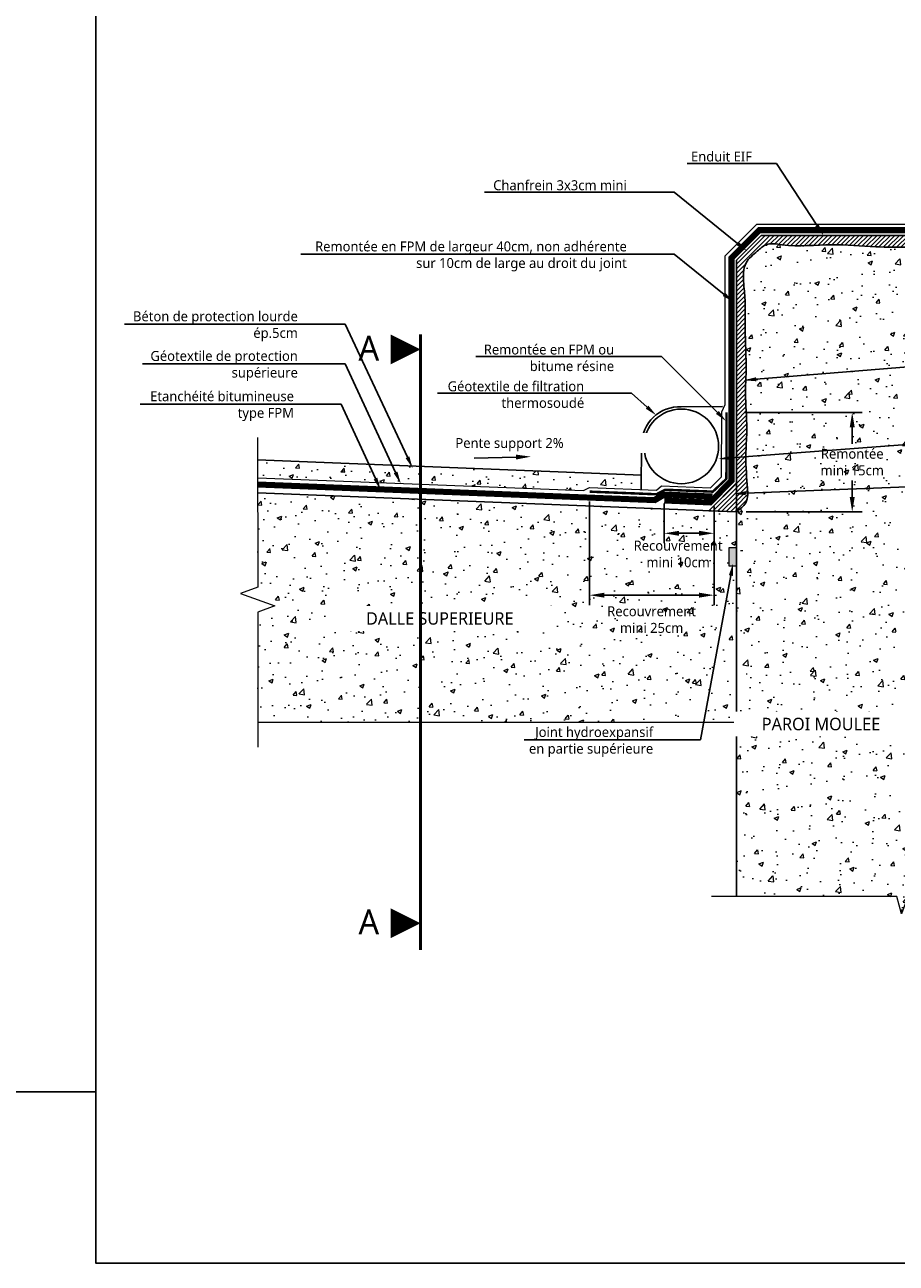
# Model space of a CAD drawing. Header units: millimetres. Extents: x -3314 to 21255525, y -15000 to 1735000.
# Tile 53 of 109: x 23230 to 23405, y 8586 to 8834. Entities that reach past the tile are written whole.
import ezdxf
from ezdxf import colors
from ezdxf.entities.mleader import LeaderData, LeaderLine
from ezdxf.math import Vec2, Vec3

# ---------------------------------------------------------------- set-up
doc = ezdxf.new("R2010")
doc.units = ezdxf.units.MM
doc.linetypes.add('CACHE', pattern=[0.375, 0.25, -0.125])
doc.linetypes.add('CONTINU', pattern=[0])
for name, color, linetype, lineweight in [('Dessin_AXE', 8, 'Continuous', 5), ('Dessin_HACHURES', 253, 'Continuous', 9), ('Matériel_Joint Hydroexpansif', 140, 'CACHE', 0), ('Produit_Imperméabilisation', 219, 'Continuous', 0), ('SYSTEME_FPM_Enduit EIF', 6, 'Continuous', 9), ("SYSTEME_FPM_Feuille Bitume + enduit d'imperméabilisation", 4, 'Continuous', 9), ('SYSTEME_FPM_GEOTEXTILE de protection', 3, 'ISOLATION', 5), ('SYSTEME_S.E.L', 30, 'Continuous', 9)]:
    doc.layers.add(name, color=color, linetype=linetype, lineweight=lineweight)
for name, color, linetype in [('Dessin_CONTOURS BETON', 7, 'Continuous'), ('Dessin_COTATIONS', 7, 'Continuous'), ('Dessin_TEXTES', 7, 'CONTINU'), ('Matériel_Drain-Tube PVC', 4, 'Continuous'), ('SYSTEME_FPM_Géotextile de filtration thermosoudé', 210, 'ISOLATION')]:
    doc.layers.add(name, color=color, linetype=linetype)
doc.styles.add('Arial', font='segoeui.ttf')
doc.styles.add('txt-moyen', font='segoeui.ttf')
doc.linetypes.add('ISOLATION', pattern='A,0.0001,-0.1,[134,ltypeshp.shx,S=0.1,R=0,X=-0.1,Y=0],-0.2,[134,ltypeshp.shx,S=0.1,R=180,X=0.1,Y=0],-0.1', length=0.4001)
doc.dimstyles.new('1000F2', dxfattribs={"dimscale": 10, "dimtxt": 0.25, "dimasz": 0.3, "dimexe": 0.2, "dimexo": 0, "dimgap": 0.1, "dimtad": 1, "dimzin": 0, "dimdsep": 46, "dimtxsty": 'txt-moyen', "dimcen": 0.1, "dimclrd": 256, "dimclre": 256, "dimclrt": 256, "dimazin": 0, "dimtfac": 1, "dimtmove": 2, "dimatfit": 3, "dimfxl": 1, "dimtolj": 1, "dimtzin": 0, "dimlwd": -1, "dimlwe": -1, "dimarcsym": 0})
pattern_1 = [(45, (26635.73007, 3777.267), (-0.449012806, 0.449012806), [])]

# ---------------------------------------------------------------- blocks, each defined once
blk = doc.blocks.new('*D135')
at = {"layer": 'Defpoints', "color": 0, "transparency": 16777216}
for p in [(23343.39, 8740.46), (23368.39, 8738.25), (23343.39, 8719.67)]:
    blk.add_point(p, dxfattribs=at)
at = {"layer": 'Dessin_COTATIONS', "transparency": 16777216}
for p, q in [((23343.39, 8738.46), (23343.39, 8717.67)), ((23368.39, 8736.25), (23368.39, 8717.67)), ((23365.39, 8719.67), (23346.39, 8719.67))]:
    blk.add_line(p, q, dxfattribs=at)
for points in [[(23346.39, 8720.17), (23346.39, 8719.17), (23343.39, 8719.67)], [(23365.39, 8719.17), (23365.39, 8720.17), (23368.39, 8719.67)]]:
    blk.add_solid(points, dxfattribs=at)
at = {"layer": 'Dessin_COTATIONS', "transparency": 16777216, "insert": (23355.86, 8714.76), "char_height": 2, "attachment_point": 5, "rotation": 359.9999, "style": 'txt-moyen'}
blk.add_mtext('\\A1;Recouvrement \\Pmini 25cm', dxfattribs=at)
blk = doc.blocks.new('*D137')
at = {"layer": 'Defpoints', "color": 0, "transparency": 16777216}
for p in [(23358.39, 8740.1), (23368.39, 8739.45), (23358.39, 8732.1)]:
    blk.add_point(p, dxfattribs=at)
at = {"layer": 'Dessin_COTATIONS', "transparency": 16777216}
for p, q in [((23358.39, 8738.1), (23358.39, 8730.1)), ((23368.39, 8737.45), (23368.39, 8730.1)), ((23365.39, 8732.1), (23361.39, 8732.1))]:
    blk.add_line(p, q, dxfattribs=at)
for points in [[(23361.39, 8732.6), (23361.39, 8731.6), (23358.39, 8732.1)], [(23365.39, 8731.6), (23365.39, 8732.6), (23368.39, 8732.1)]]:
    blk.add_solid(points, dxfattribs=at)
at = {"layer": 'Dessin_COTATIONS', "transparency": 16777216, "insert": (23361.18, 8727.94), "char_height": 2, "attachment_point": 5, "rotation": 359.9999, "style": 'txt-moyen'}
blk.add_mtext('\\A1;Recouvrement\\Pmini 10cm', dxfattribs=at)
blk = doc.blocks.new('*D139')
at = {"layer": 'Defpoints', "color": 0, "transparency": 16777216}
for p in [(23372.44, 8756.39), (23372.88, 8736.39), (23396.15, 8736.39)]:
    blk.add_point(p, dxfattribs=at)
at = {"layer": 'Dessin_COTATIONS', "transparency": 16777216}
for p, q in [((23374.44, 8756.39), (23398.15, 8756.39)), ((23396.15, 8753.39), (23396.15, 8750.09)), ((23396.15, 8739.39), (23396.15, 8742.7)), ((23374.88, 8736.39), (23398.15, 8736.39))]:
    blk.add_line(p, q, dxfattribs=at)
for points in [[(23396.65, 8753.39), (23395.65, 8753.39), (23396.15, 8756.39)], [(23395.65, 8739.39), (23396.65, 8739.39), (23396.15, 8736.39)]]:
    blk.add_solid(points, dxfattribs=at)
at = {"layer": 'Dessin_COTATIONS', "transparency": 16777216, "insert": (23396.15, 8746.39), "char_height": 2, "attachment_point": 5, "rotation": 359.9999, "style": 'txt-moyen'}
blk.add_mtext('\\A1;Remontée\\Pmini 15cm', dxfattribs=at)

msp = doc.modelspace()

# ---------------------------------------------------------------- hatches: boundary and pattern name
at = {"layer": 'Dessin_HACHURES'}
h = msp.add_hatch(dxfattribs=at)
h.set_pattern_fill('AR-CONC', color=256, scale=0.05)
h.set_pattern_definition([(50, (26635.73, 3777.267), (9.109233, -0.796954), [0.9525, -10.4775]), (355, (26635.73, 3777.267), (-1.762171, 9.552842), [0.762, -8.382029]), (100.45144, (26636.489, 3777.201), (7.347062, 8.755888), [0.8095, -8.904512]), (46.1842, (26635.73, 3779.807), (13.553952, -2.102116), [1.42875, -15.71625]), (96.63556, (26636.86, 3779.632), (11.870207, 12.371306), [1.21425, -13.35678]), (351.18415, (26635.73, 3779.807), (11.870207, 12.371306), [1.142998, -12.572987]), (21, (26637, 3779.172), (7.58072, -5.11326), [0.9525, -10.4775]), (326, (26637, 3779.172), (3.090101, 9.209398), [0.762, -8.382]), (71.45144, (26637.632, 3778.746), (10.670821, 4.096138), [0.8095, -8.904497]), (37.5, (26635.73, 3777.267), (0.1544302, 4.227752), [0, -8.2804, 0, -8.509, 0, -8.41375]), (7.5, (26635.73, 3777.267), (3.340983, 5.0090287), [0, -4.8514, 0, -8.0899, 0, -3.20675]), (327.5, (26632.898, 3777.267), (6.7795298, -0.2864372), [0, -3.175, 0, -9.906, 0, -13.1445]), (317.5, (26631.628, 3777.267), (7.406459, 1.2713246), [0, -4.1275, 0, -6.5786, 0, -9.3345])])
h.paths.add_polyline_path([(23441.7433, 8742.8217), (23407.3106, 8741.4443), (23407.3106, 8659.1397), (23408.5605, 8662.574), (23410.0942, 8659.1397), (23441.7433, 8659.1397)])
edge = h.paths.add_edge_path()
edge.add_line((23407.3106, 8741.4443), (23375.1698, 8740.1586))
edge.add_spline(control_points=[(23375.1698, 8740.1586), (23375.1684, 8739.4419), (23374.9583, 8737.9219), (23373.6186, 8736.9838), (23372.8778, 8736.4651)], knot_values=[0.00000913, 0.00000913, 0.00000913, 0.00000913, 2.06602143, 4.62141267, 4.62141267, 4.62141267, 4.62141267], degree=3, periodic=0)
edge.add_line((23372.8778, 8736.4651), (23372.8778, 8736.3937))
edge.add_line((23372.8778, 8736.3937), (23372.8778, 8659.1397))
edge.add_line((23372.8778, 8659.1397), (23405.0942, 8659.1397))
edge.add_line((23405.0942, 8659.1397), (23406.0605, 8655.7053))
edge.add_line((23406.0605, 8655.7053), (23407.3106, 8659.1397))
edge.add_line((23407.3106, 8659.1397), (23407.3106, 8741.4443))
h.paths.add_polyline_path([(23407.3106, 8749.9549), (23407.3106, 8741.4443), (23441.7433, 8742.8217), (23441.7433, 8752.5922)])
h.paths.add_polyline_path([(23407.3106, 8765.5104), (23407.3106, 8749.9549), (23441.7433, 8752.5922), (23441.7433, 8768.3083)])
edge = h.paths.add_edge_path()
edge.add_line((23441.7433, 8768.3083), (23441.7433, 8791.932))
edge.add_line((23441.7433, 8791.932), (23418.3388, 8791.932))
edge.add_spline(control_points=[(23418.3388, 8791.932), (23418.1217, 8791.5162), (23417.471, 8790.467), (23413.3683, 8789.8421), (23410.0571, 8789.6056), (23407.4068, 8789.5494), (23407.3106, 8789.5475)], knot_values=[84.74899884, 84.74899884, 84.74899884, 84.74899884, 86.09833626, 88.41026257, 96.18347735, 96.47625375, 96.47625375, 96.47625375, 96.47625375], degree=3, periodic=0)
edge.add_line((23407.3106, 8789.5475), (23407.3106, 8765.5104))
edge.add_line((23407.3106, 8765.5104), (23441.7433, 8768.3083))
edge = h.paths.add_edge_path()
edge.add_spline(control_points=[(23407.3106, 8789.5475), (23405.1998, 8789.5065), (23400.0777, 8789.5997), (23391.6141, 8790.3979), (23384.5095, 8789.462), (23378.9864, 8790.5885), (23376.8515, 8788.4558), (23374.1205, 8786.4372), (23374.3246, 8782.2764), (23374.7497, 8778.0479), (23374.5535, 8772.1344), (23374.9954, 8766.0872), (23374.5471, 8759.3086), (23375.1631, 8753.9516), (23374.8151, 8749.6399), (23374.7909, 8747.7983), (23374.7904, 8747.4642)], knot_values=[11.82182343, 11.82182343, 11.82182343, 11.82182343, 18.23939904, 27.06107631, 37.10723504, 40.31182202, 42.48056096, 45.71959829, 50.00583173, 53.7053006, 58.79882389, 67.58471863, 71.92083564, 79.11875719, 83.72567772, 84.74899884, 84.74899884, 84.74899884, 84.74899884], degree=3, periodic=0)
edge.add_line((23374.7904, 8747.4642), (23407.3106, 8749.9549))
edge.add_line((23407.3106, 8749.9549), (23407.3106, 8789.5475))
edge = h.paths.add_edge_path()
edge.add_spline(control_points=[(23374.7904, 8747.4642), (23374.7875, 8745.6185), (23374.9343, 8743.2907), (23375.1708, 8740.6955), (23375.1698, 8740.1586)], knot_values=[4.62141267, 4.62141267, 4.62141267, 4.62141267, 10.27407116, 11.82182343, 11.82182343, 11.82182343, 11.82182343], degree=3, periodic=0)
edge.add_line((23375.1698, 8740.1586), (23407.3106, 8741.4443))
edge.add_line((23407.3106, 8741.4443), (23407.3106, 8749.9549))
edge.add_line((23407.3106, 8749.9549), (23374.7904, 8747.4642))
h.paths.add_polyline_path([(23375.9122, 8691.1605), (23403.7498, 8691.1605), (23403.7498, 8696.3123), (23375.9122, 8696.3123)], flags=24)
h.paths.add_polyline_path([(23405.5392, 8783.1948), (23419.2705, 8783.1948), (23419.2705, 8787.3162), (23405.5393, 8787.3162)], flags=9)
h.paths.add_polyline_path([(23389.15, 8742.6465), (23403.0408, 8742.6465), (23403.0408, 8750.1108), (23389.15, 8750.1108)], flags=9)
h = msp.add_hatch(dxfattribs=at)
h.set_pattern_fill('ANSI31', color=256, scale=0.2)
h.set_pattern_definition(pattern_1)
edge = h.paths.add_edge_path()
edge.add_line((23372.8778, 8786.932), (23372.8778, 8747.3177))
edge.add_line((23372.8778, 8747.3177), (23374.7904, 8747.4642))
edge.add_spline(control_points=[(23374.7904, 8747.4642), (23374.7909, 8747.7983), (23374.8151, 8749.6399), (23375.1631, 8753.9516), (23374.5471, 8759.3086), (23374.9954, 8766.0872), (23374.5535, 8772.1344), (23374.7497, 8778.0479), (23374.3246, 8782.2764), (23374.1205, 8786.4372), (23376.8515, 8788.4558), (23378.9864, 8790.5885), (23384.5095, 8789.462), (23391.6141, 8790.3979), (23400.0777, 8789.5997), (23405.1998, 8789.5065), (23407.3106, 8789.5475)], knot_values=[11.82182343, 11.82182343, 11.82182343, 11.82182343, 12.84514455, 17.45206508, 24.64998663, 28.98610364, 37.77199838, 42.86552167, 46.56499054, 50.85122399, 54.09026131, 56.25900025, 59.46358724, 69.50974596, 78.33142323, 84.74899884, 84.74899884, 84.74899884, 84.74899884], degree=3, periodic=0)
edge.add_line((23407.3106, 8789.5475), (23407.3106, 8791.932))
edge.add_line((23407.3106, 8791.932), (23377.8778, 8791.932))
edge.add_line((23377.8778, 8791.932), (23372.8778, 8786.932))
edge = h.paths.add_edge_path()
edge.add_line((23407.3106, 8791.932), (23407.3106, 8789.5475))
edge.add_spline(control_points=[(23407.3106, 8789.5475), (23407.4068, 8789.5494), (23410.0571, 8789.6056), (23413.3683, 8789.8421), (23417.471, 8790.467), (23418.1217, 8791.5162), (23418.3388, 8791.932)], knot_values=[84.74899884, 84.74899884, 84.74899884, 84.74899884, 85.04177524, 92.81499002, 95.12691632, 96.47625375, 96.47625375, 96.47625375, 96.47625375], degree=3, periodic=0)
edge.add_line((23418.3388, 8791.932), (23407.3106, 8791.932))
edge = h.paths.add_edge_path()
edge.add_spline(control_points=[(23372.8778, 8736.4651), (23373.6186, 8736.9838), (23375.407, 8738.2361), (23374.9764, 8742.6227), (23374.7875, 8745.6185), (23374.7904, 8747.4642)], knot_values=[0.00000913, 0.00000913, 0.00000913, 0.00000913, 2.55540036, 6.16916494, 11.82182343, 11.82182343, 11.82182343, 11.82182343], degree=3, periodic=0)
edge.add_line((23374.7904, 8747.4642), (23372.8778, 8747.3177))
edge.add_line((23372.8778, 8747.3177), (23372.8778, 8736.4651))
h = msp.add_hatch(dxfattribs=at)
h.set_pattern_fill('AR-CONC', color=256, scale=0.05)
h.set_pattern_definition([(50, (26722.862, 4534.567), (9.109233, -0.796954), [0.9525, -10.4775]), (355, (26722.862, 4534.567), (-1.762171, 9.552842), [0.762, -8.382029]), (100.45144, (26723.621, 4534.501), (7.347062, 8.755888), [0.8095, -8.904512]), (46.1842, (26722.862, 4537.107), (13.553952, -2.102116), [1.42875, -15.71625]), (96.63556, (26723.992, 4536.932), (11.870207, 12.371306), [1.21425, -13.35678]), (351.18415, (26722.862, 4537.107), (11.870207, 12.371306), [1.143, -12.572987]), (21, (26724.132, 4536.472), (7.58072, -5.11326), [0.9525, -10.4775]), (326, (26724.132, 4536.472), (3.090101, 9.209398), [0.762, -8.382]), (71.45144, (26724.764, 4536.046), (10.670821, 4.096138), [0.8095, -8.904497]), (37.5, (26722.862, 4534.567), (0.1544302, 4.227752), [0, -8.2804, 0, -8.509, 0, -8.41375]), (7.5, (26722.862, 4534.567), (3.340983, 5.0090287), [0, -4.8514, 0, -8.0899, 0, -3.20675]), (327.5, (26720.03, 4534.567), (6.7795298, -0.2864372), [0, -3.175, 0, -9.906, 0, -13.1445]), (317.5, (26718.76, 4534.567), (7.406459, 1.2713246), [0, -4.1275, 0, -6.5786, 0, -9.3345])])
h.paths.add_polyline_path([(23353.7976, 8743.7489), (23276.7361, 8746.8264), (23276.7386, 8743.2489), (23342.1599, 8740.6976), (23343.3881, 8741.2882), (23353.7798, 8740.883)])
h = msp.add_hatch(dxfattribs=at)
h.set_pattern_fill('AR-CONC', color=256, scale=0.05)
h.set_pattern_definition([(50, (26692.3, 3777.267), (9.109233, -0.796954), [0.9525, -10.4775]), (355, (26692.3, 3777.267), (-1.762171, 9.552842), [0.762, -8.382029]), (100.45144, (26693.059, 3777.201), (7.347062, 8.755888), [0.8095, -8.904512]), (46.1842, (26692.3, 3779.807), (13.553952, -2.102116), [1.42875, -15.71625]), (96.63556, (26693.43, 3779.632), (11.870207, 12.371306), [1.21425, -13.35678]), (351.18415, (26692.3, 3779.807), (11.870207, 12.371306), [1.142998, -12.572987]), (21, (26693.57, 3779.172), (7.58072, -5.11326), [0.9525, -10.4775]), (326, (26693.57, 3779.172), (3.090101, 9.209398), [0.762, -8.382]), (71.45144, (26694.202, 3778.746), (10.670821, 4.096138), [0.8095, -8.904497]), (37.5, (26692.3003, 3777.267), (0.1544302, 4.227752), [0, -8.2804, 0, -8.509, 0, -8.41375]), (7.5, (26692.3003, 3777.267), (3.340983, 5.0090287), [0, -4.8514, 0, -8.0899, 0, -3.20675]), (327.5, (26689.4682, 3777.267), (6.7795298, -0.2864372), [0, -3.175, 0, -9.906, 0, -13.1445]), (317.5, (26688.198, 3777.267), (7.406459, 1.2713246), [0, -4.1275, 0, -6.5786, 0, -9.3345])])
h.paths.add_polyline_path([(23276.7407, 8740.1943), (23276.7538, 8721.2753), (23273.3203, 8720.023), (23280.1907, 8717.5275), (23276.7572, 8716.2753), (23276.7686, 8694.1321), (23372.8778, 8694.1956), (23372.8778, 8736.3937)])
h.paths.add_polyline_path([(23295.2744, 8712.3627), (23331.2669, 8712.3627), (23331.2669, 8717.5145), (23295.2744, 8717.5145)], flags=24)
h.paths.add_polyline_path([(23375.9122, 8691.1605), (23403.7498, 8691.1605), (23403.7498, 8696.3123), (23375.9122, 8696.3123)], flags=9)
h = msp.add_hatch(dxfattribs=at)
h.set_pattern_fill('ANSI31', color=256, scale=0.2)
h.set_pattern_definition(pattern_1)
h.paths.add_polyline_path([(23367.3431, 8736.6125), (23372.8778, 8736.3937), (23372.8778, 8742.2169)])
at = {"layer": 'Matériel_Joint Hydroexpansif', "linetype": 'CONTINU'}
h = msp.add_hatch(color=256, dxfattribs=at)
h.dxf.hatch_style = 1
h.paths.add_polyline_path([(23371.4449, 8729.2209), (23371.4449, 8725.5155), (23372.8577, 8725.5155, 0.0007891), (23372.8778, 8725.6079), (23372.8778, 8729.2209)])

# ---------------------------------------------------------------- linework, layer by layer
at = {"layer": 'Defpoints', "linetype": 'Continuous'}
msp.add_lwpolyline([(22844.2455, 8871.9435), (23244.2455, 8871.9435), (23244.2455, 8619.9435), (22844.2455, 8619.9435)], close=True, dxfattribs=at)
at = {"layer": 'Dessin_AXE', "flags": 128}
for points in [[(23276.733, 8751.3414), (23276.7538, 8721.2753), (23273.3203, 8720.023), (23280.1907, 8717.5275), (23276.7572, 8716.2753), (23276.7712, 8689.1321)], [(23446.7433, 8659.1397), (23410.0942, 8659.1397), (23408.5605, 8662.574), (23406.0605, 8655.7053), (23405.0942, 8659.1397), (23367.8778, 8659.1397)]]:
    msp.add_lwpolyline(points, dxfattribs=at)
at = {"layer": 'Dessin_CONTOURS BETON'}
for p, q in [((23372.8778, 8786.932), (23377.8778, 8791.932)), ((23377.8778, 8791.932), (23441.7433, 8791.932))]:
    msp.add_line(p, q, dxfattribs=at)
at = {"layer": 'Dessin_CONTOURS BETON', "flags": 128}
for points in [[(23372.8778, 8736.3937), (23372.8778, 8736.3937), (23372.8778, 8786.932)], [(23353.7976, 8743.7489), (23276.7361, 8746.8264)], [(23372.8778, 8736.3937), (23276.7699, 8740.1931), (23276.7699, 8740.1931)], [(23372.8778, 8694.1956), (23276.7679, 8694.1321)]]:
    msp.add_lwpolyline(points, dxfattribs=at)
at = {"layer": 'Dessin_CONTOURS BETON', "linetype": 'Continuous', "flags": 128}
msp.add_lwpolyline([(23372.8778, 8742.2169), (23367.3431, 8736.6125), (23372.8778, 8736.3937)], close=True, dxfattribs=at)
at = {"layer": 'Dessin_CONTOURS BETON'}
msp.add_lwpolyline([(23372.8778, 8736.3937), (23372.8778, 8659.1397)], dxfattribs=at)
msp.add_open_spline([(23372.8778, 8736.4651), (23373.6186, 8736.9838), (23375.407, 8738.2361), (23374.9391, 8743.0024), (23374.6618, 8747.7399), (23375.1631, 8753.9516), (23374.5471, 8759.3086), (23374.9954, 8766.0872), (23374.5535, 8772.1344), (23374.7497, 8778.0479), (23374.3246, 8782.2764), (23374.1205, 8786.4372), (23376.8515, 8788.4558), (23378.9864, 8790.5885), (23384.5095, 8789.462), (23391.6141, 8790.3979), (23400.1757, 8789.5904), (23408.0095, 8789.4593), (23413.3683, 8789.8421), (23417.471, 8790.467), (23418.1217, 8791.5162), (23418.3388, 8791.932)], degree=3, knots=[0, 0, 0, 0, 2.55540036, 6.16916494, 12.84514455, 17.45206508, 24.64998663, 28.98610364, 37.77199838, 42.86552167, 46.56499054, 50.85122399, 54.09026131, 56.25900025, 59.46358724, 69.50974596, 78.33142323, 85.04177524, 92.81499002, 95.12691632, 96.47625375, 96.47625375, 96.47625375, 96.47625375], dxfattribs=at)
at = {"layer": 'Dessin_TEXTES'}
for points in [[(23309.4492, 8769.0246, 0, 6, 0), (23303.4492, 8769.0246, 6, 6, 0)], [(23309.4492, 8653.7726, 0, 6, 0), (23303.4492, 8653.7726, 6, 6, 0)]]:
    msp.add_lwpolyline(points, format="xyseb", dxfattribs=at)
at = {"layer": 'Dessin_TEXTES', "const_width": 0.6}
for points in [[(23309.4492, 8766.0246), (23309.4492, 8772.0246)], [(23309.4492, 8648.4232), (23309.4492, 8679.9811)]]:
    msp.add_lwpolyline(points, dxfattribs=at)
at = {"layer": 'Matériel_Drain-Tube PVC', "lineweight": -3}
msp.add_circle((23361.8165, 8749.5588), 7.5, dxfattribs=at)
at = {"layer": 'Matériel_Joint Hydroexpansif', "linetype": 'CONTINU'}
msp.add_lwpolyline([(23371.4449, 8725.5155), (23371.4449, 8729.2209), (23372.8778, 8729.2209), (23372.8778, 8725.5155)], close=True, dxfattribs=at)
at = {"layer": 'Produit_Imperméabilisation', "linetype": 'ByBlock'}
msp.add_line((23373.3778, 8736.3937), (23372.3778, 8736.3937), dxfattribs=at)
at = {"layer": "SYSTEME_FPM_Feuille Bitume + enduit d'imperméabilisation", "ltscale": 0.1, "const_width": 1}
for points in [[(23417.3106, 8792.932), (23377.4636, 8792.932), (23371.8778, 8787.3462), (23371.8778, 8742.6274), (23367.5733, 8738.2687), (23358.4015, 8738.6302)], [(23368.0485, 8739.4673), (23358.3921, 8739.848), (23356.4432, 8738.7074), (23276.7344, 8741.8496)]]:
    msp.add_lwpolyline(points, dxfattribs=at)
at = {"layer": "SYSTEME_FPM_Feuille Bitume + enduit d'imperméabilisation", "linetype": 'CONTINU', "ltscale": 10}
for points in [[(23417.3106, 8792.432), (23377.6707, 8792.432), (23372.3778, 8787.1391), (23372.3778, 8742.4221), (23367.774, 8737.7604), (23358.3818, 8738.1306)], [(23417.3106, 8793.432), (23377.2565, 8793.432), (23371.3778, 8787.5533), (23371.3778, 8742.8327), (23367.3725, 8738.777), (23358.4212, 8739.1299)], [(23368.0288, 8738.9677), (23358.5184, 8739.3426), (23356.5696, 8738.2021), (23276.7148, 8741.35)], [(23368.0682, 8739.9669), (23358.2657, 8740.3533), (23356.3168, 8739.2128), (23276.7541, 8742.3492)]]:
    msp.add_lwpolyline(points, dxfattribs=at)
at = {"layer": 'SYSTEME_FPM_Géotextile de filtration thermosoudé', "flags": 128}
msp.add_lwpolyline([(23353.7798, 8740.883), (23353.8365, 8749.973, -0.42403204), (23361.8165, 8757.5001), (23370.0718, 8757.5602), (23370.0718, 8757.5602), (23370.0718, 8757.5602), (23370.0718, 8757.5602), (23370.0718, 8757.5602)], format="xyb", dxfattribs=at)
at = {"layer": 'SYSTEME_S.E.L', "ltscale": 0.2, "const_width": 0.5}
msp.add_lwpolyline([(23343.3921, 8740.4642), (23356.8238, 8739.9347), (23358.5704, 8740.8417), (23368.1604, 8740.4637), (23370.8778, 8743.038), (23370.9021, 8756.3937)], dxfattribs=at)

# ---------------------------------------------------------------- texts
at = {"layer": 'Dessin_TEXTES', "insert": (23316.4498, 8748.5566), "char_height": 2, "width": 50.271961, "attachment_point": 7, "style": 'txt-moyen', "bg_fill": 2}
msp.add_mtext('Pente support 2%', dxfattribs=at)
at = {"layer": 'Dessin_TEXTES', "style": 'Arial'}
for p in [(23296.9829, 8766.7968), (23296.9829, 8651.5448)]:
    msp.add_attdef('A', p, 'A', height=5, dxfattribs=at)

# ---------------------------------------------------------------- dimensions: what is measured, and where the dimension line sits
at = {"layer": 'Dessin_COTATIONS'}
dim = msp.add_linear_dim(base=(23396.1472, 8736.3937), p1=(23372.4412, 8756.3937), p2=(23372.8778, 8736.3937), angle=90, text='Remontée\\Pmini 15cm', dimstyle='1000F2', override={"dimtxt": 0.2, "dimexo": 0.2, "dimtad": 0}, dxfattribs=at)
dim.commit()
dim.dimension.update_dxf_attribs({"geometry": '*D139', "text_midpoint": (23396.1472, 8746.3937), "text_rotation": 359.9999})
for base, p1, p2, text, picture, middle in [((23343.3921, 8719.6672), (23368.3921, 8738.2528), (23343.3921, 8740.4642), 'Recouvrement \\Pmini 25cm', '*D135', (23355.8596, 8714.7593)), ((23358.3921, 8732.1045), (23368.3921, 8739.4538), (23358.3921, 8740.0951), 'Recouvrement\\Pmini 10cm', '*D137', (23361.1824, 8727.9409))]:
    dim = msp.add_linear_dim(base=base, p1=p1, p2=p2, text=text, dimstyle='1000F2', override={"dimtxt": 0.2, "dimexo": 0.2, "dimtad": 0}, dxfattribs=at)
    dim.commit()
    dim.dimension.update_dxf_attribs({"geometry": picture, "text_midpoint": middle, "dimtype": 160, "text_rotation": 359.9999})

# ---------------------------------------------------------------- leaders
at = {"layer": 'Dessin_TEXTES'}
ml = msp.add_multileader_mtext('Standard', dxfattribs=at)
ml.set_content('Enduit EIF', color=256, style='txt-moyen')
ml.set_leader_properties(linetype='ByLayer', lineweight=-1)
ml.build(insert=Vec2(0, 0))
ml.multileader.update_dxf_attribs({"text_left_attachment_type": 6, "text_right_attachment_type": 6, "dogleg_length": 7.5, "arrow_head_size": 2.5})
ctx = ml.context
ctx.base_point, ctx.char_height, ctx.arrow_head_size, ctx.plane_origin = Vec3(23361.333, 8806.3699), 2, 2.5, Vec3(23315.7795, 8795.9563)
ctx.left_attachment, ctx.right_attachment, ctx.text_align_type = 6, 6, 2
notes = []
notes.append((ctx, [(0, (1, 1, 0), (23380.919, 8806.3699), (-1, 0), 2.9, [(0, [(23390.4146, 8791.866)], 0, [])])]))
ctx.mtext.insert, ctx.mtext.alignment, ctx.mtext.flow_direction = Vec3(23376.019, 8808.7699), 3, 5
ml = msp.add_multileader_mtext('Standard', dxfattribs=at)
ml.set_content('Chanfrein 3x3cm mini ', color=256, style='txt-moyen')
ml.set_leader_properties(linetype='ByLayer', lineweight=-1)
ml.build(insert=Vec2(0, 0))
ml.multileader.update_dxf_attribs({"text_left_attachment_type": 6, "text_right_attachment_type": 6, "dogleg_length": 7.5, "arrow_head_size": 2.5})
ctx = ml.context
ctx.base_point, ctx.char_height, ctx.arrow_head_size, ctx.plane_origin = Vec3(23322.1885, 8800.6038), 2, 2.5, Vec3(23295.2392, 8790.1902)
ctx.left_attachment, ctx.right_attachment, ctx.text_align_type = 6, 6, 2
notes.append((ctx, [(0, (1, 1, 0), (23360.3788, 8800.6038), (-1, 0), 7.5, [(0, [(23375.0744, 8788.7339)], 0, [])])]))
ctx.mtext.insert, ctx.mtext.alignment, ctx.mtext.flow_direction = Vec3(23350.8788, 8803.0038), 3, 5
ml = msp.add_multileader_mtext('Standard', dxfattribs=at)
ml.set_content('Béton de protection lourde\\Pép.5cm', color=256, style='txt-moyen')
ml.set_leader_properties(linetype='ByLayer', lineweight=-1)
ml.build(insert=Vec2(0, 0))
ml.multileader.update_dxf_attribs({"text_left_attachment_type": 6, "text_right_attachment_type": 6, "dogleg_length": 7.5, "arrow_head_size": 2.5})
ctx = ml.context
ctx.base_point, ctx.char_height, ctx.arrow_head_size, ctx.plane_origin = Vec3(23250.3571, 8774.1208), 2, 2.5, Vec3(23223.8206, 8775.4215)
ctx.left_attachment, ctx.right_attachment, ctx.text_align_type = 6, 6, 2
notes.append((ctx, [(0, (1, 1, 0), (23294.3114, 8774.1221), (-1, 0), 7.5, [(0, [(23307.8857, 8745.1035)], 0, [])])]))
ctx.mtext.insert, ctx.mtext.alignment, ctx.mtext.flow_direction = Vec3(23284.8114, 8776.6761), 3, 5
ml = msp.add_multileader_mtext('Standard', dxfattribs=at)
ml.set_content('Resurfaçage soigné', color=256, style='txt-moyen')
ml.set_leader_properties(linetype='ByLayer', lineweight=-1)
ml.build(insert=Vec2(0, 0))
ml.multileader.update_dxf_attribs({"text_left_attachment_type": 6, "text_right_attachment_type": 6, "dogleg_length": 7.5, "arrow_head_size": 2.5})
ctx = ml.context
ctx.base_point, ctx.char_height, ctx.arrow_head_size, ctx.plane_origin = Vec3(23454.2996, 8768.7191), 2, 2.5, Vec3(23425.6178, 8758.357)
ctx.left_attachment, ctx.right_attachment = 6, 6
notes.append((ctx, [(0, (1, 1, 0), (23446.7996, 8768.7011), (1, 0), 7.5, [(0, [(23374.3717, 8762.834)], 0, [])])]))
ctx.mtext.insert, ctx.mtext.width, ctx.mtext.defined_height, ctx.mtext.flow_direction = Vec3(23456.2996, 8771.3071), 31.944566, 5.9148, 5
ml = msp.add_multileader_mtext('Standard', dxfattribs=at)
ml.set_content('Géotextile de protection\\Psupérieure', color=256, style='txt-moyen')
ml.set_leader_properties(linetype='ByLayer', lineweight=-1)
ml.build(insert=Vec2(0, 0))
ml.multileader.update_dxf_attribs({"text_left_attachment_type": 6, "text_right_attachment_type": 6, "dogleg_length": 7.5, "arrow_head_size": 2.5})
ctx = ml.context
ctx.base_point, ctx.char_height, ctx.arrow_head_size, ctx.plane_origin = Vec3(23253.6423, 8766.1599), 2, 2.5, Vec3(23223.8206, 8767.4606)
ctx.left_attachment, ctx.right_attachment, ctx.text_align_type = 6, 6, 2
notes.append((ctx, [(0, (1, 1, 0), (23294.3114, 8766.1611), (-1, 0), 7.5, [(0, [(23305.4825, 8742.0569)], 0, [])])]))
ctx.mtext.insert, ctx.mtext.alignment, ctx.mtext.flow_direction = Vec3(23284.8114, 8768.7151), 3, 5
ml = msp.add_multileader_mtext('Standard', dxfattribs=at)
ml.set_content('Etanchéité bitumineuse type FPM', color=256, style='txt-moyen')
ml.set_leader_properties(linetype='ByLayer', lineweight=-1)
ml.build(insert=Vec2(0, 0))
ml.multileader.update_dxf_attribs({"text_left_attachment_type": 6, "text_right_attachment_type": 6, "dogleg_length": 7.5, "arrow_head_size": 2.5})
ctx = ml.context
ctx.base_point, ctx.char_height, ctx.arrow_head_size, ctx.plane_origin = Vec3(23253.2392, 8758.0365), 2, 2.5, Vec3(23223.8146, 8757.5828)
ctx.left_attachment, ctx.right_attachment, ctx.text_align_type = 6, 6, 2
notes.append((ctx, [(0, (1, 1, 0), (23293.525, 8758.0385), (-1, 0), 7.5, [(0, [(23301.4411, 8740.8161)], 0, [])])]))
ctx.mtext.insert, ctx.mtext.width, ctx.mtext.alignment, ctx.mtext.flow_direction = Vec3(23284.025, 8760.6245), 30.566166, 3, 5
ml = msp.add_multileader_mtext('Standard', dxfattribs=at)
ml.set_content("Drain d'évacuation diamètre 15cm mini +\\Pgéotextile en point bas de la dalle", color=256, style='txt-moyen')
ml.set_leader_properties(linetype='ByLayer', lineweight=-1)
ml.build(insert=Vec2(0, 0))
ml.multileader.update_dxf_attribs({"text_left_attachment_type": 6, "text_right_attachment_type": 6, "dogleg_length": 7.5, "arrow_head_size": 2.5})
ctx = ml.context
ctx.base_point, ctx.char_height, ctx.arrow_head_size, ctx.plane_origin = Vec3(23454.2996, 8752.9795), 2, 2.5, Vec3(23425.6178, 8742.5659)
ctx.left_attachment, ctx.right_attachment = 6, 6
notes.append((ctx, [(0, (1, 1, 0), (23446.7996, 8752.9815), (1, 0), 7.5, [(0, [(23369.2892, 8747.0428)], 0, [])])]))
ctx.mtext.insert, ctx.mtext.flow_direction = Vec3(23456.2996, 8755.5675), 5
ml = msp.add_multileader_mtext('Standard', dxfattribs=at)
ml.set_content('Solin 3x3cm mini', color=256, style='txt-moyen')
ml.set_leader_properties(linetype='ByLayer', lineweight=-1)
ml.build(insert=Vec2(0, 0))
ml.multileader.update_dxf_attribs({"text_left_attachment_type": 6, "text_right_attachment_type": 6, "dogleg_length": 7.5, "arrow_head_size": 2.5})
ctx = ml.context
ctx.base_point, ctx.char_height, ctx.arrow_head_size, ctx.plane_origin = Vec3(23454.8713, 8743.0468), 2, 2.5, Vec3(23426.1895, 8735.5654)
ctx.left_attachment, ctx.right_attachment = 6, 6
notes.append((ctx, [(0, (1, 1, 0), (23447.3713, 8743.0468), (1, 0), 7.5, [(0, [(23372.264, 8740.0424)], 0, [])])]))
ctx.mtext.insert, ctx.mtext.flow_direction = Vec3(23456.8713, 8745.4468), 5
ml = msp.add_multileader_mtext('Standard', dxfattribs=at)
ml.set_content('Joint hydroexpansif\\Pen partie supérieure', color=256, style='txt-moyen')
ml.set_leader_properties(linetype='ByLayer', lineweight=-1)
ml.build(insert=Vec2(0, 0))
ml.multileader.update_dxf_attribs({"text_left_attachment_type": 6, "text_right_attachment_type": 6, "dogleg_length": 7.5, "arrow_head_size": 2.5})
ctx = ml.context
ctx.base_point, ctx.char_height, ctx.arrow_head_size, ctx.plane_origin = Vec3(23329.5508, 8690.6277), 2, 2.5, Vec3(23295.1929, 8691.9284)
ctx.left_attachment, ctx.right_attachment, ctx.text_align_type = 6, 6, 2
notes.append((ctx, [(0, (1, 1, 0), (23365.6838, 8690.629), (-1, 0), 7.5, [(0, [(23372.2252, 8726.0734)], 0, [])])]))
ctx.mtext.insert, ctx.mtext.alignment, ctx.mtext.flow_direction = Vec3(23356.1838, 8693.183), 3, 5
for ctx, leaders in notes:
    for number, flags, end, landing, length, lines in leaders:
        leader = LeaderData()
        leader.index, (leader.has_last_leader_line, leader.has_dogleg_vector, leader.attachment_direction) = number, flags
        leader.last_leader_point, leader.dogleg_vector, leader.dogleg_length = Vec3(end), Vec3(landing), length
        for number, points, colour, breaks in lines:
            line = LeaderLine()
            line.index, line.vertices, line.color, line.breaks = number, Vec3.list(points), colors.encode_raw_color(colour), breaks
            leader.lines.append(line)
        ctx.leaders.append(leader)

# ---------------------------------------------------------------- next in the draw order: linework, layer by layer
at = {"layer": 'SYSTEME_FPM_Enduit EIF', "ltscale": 0.1, "const_width": 0.2}
msp.add_lwpolyline([(23418.3388, 8791.932), (23377.8778, 8791.932), (23372.8778, 8786.932), (23372.8778, 8742.2169), (23367.3431, 8736.6125), (23276.7407, 8740.1943)], dxfattribs=at)
at = {"layer": 'SYSTEME_FPM_GEOTEXTILE de protection'}
msp.add_lwpolyline([(23276.7386, 8743.2489), (23342.1599, 8740.6976), (23343.3881, 8741.2882), (23356.8396, 8740.7636), (23357.8392, 8741.6409), (23367.7124, 8741.2559), (23369.8646, 8743.4351), (23369.9467, 8756.5004), (23370.6378, 8757.9883), (23370.6569, 8776.5978), (23370.657, 8787.8519), (23376.9579, 8794.1528), (23417.3106, 8794.1528), (23418.4238, 8792.7944), (23424.0911, 8792.7944)], dxfattribs=at)

# ---------------------------------------------------------------- next in the draw order: texts
at = {"layer": 'Dessin_TEXTES', "char_height": 2.5, "attachment_point": 5, "style": 'txt-moyen', "bg_fill": 3, "box_fill_scale": 1.5, "bg_fill_color": 9, "bg_fill_true_color": 13158600, "bg_fill_transparency": 0}
for s, insert, width in [('DALLE SUPERIEURE', (23313.3116, 8714.9778), 42.520928), ('PAROI MOULEE', (23389.8719, 8693.7765), 32.448793)]:
    msp.add_mtext(s, dxfattribs=dict(at, insert=insert, width=width))

# ---------------------------------------------------------------- next in the draw order: leaders
at = {"layer": 'Dessin_TEXTES'}
ml = msp.add_multileader_mtext('Standard', dxfattribs=at)
ml.set_content('Remontée en FPM de largeur 40cm, non adhérente \\Psur 10cm de large au droit du joint ', color=256, style='txt-moyen')
ml.set_leader_properties(linetype='ByLayer', lineweight=-1)
ml.build(insert=Vec2(0, 0))
ml.multileader.update_dxf_attribs({"text_left_attachment_type": 6, "text_right_attachment_type": 6, "dogleg_length": 7.5, "arrow_head_size": 2.5})
ctx = ml.context
ctx.base_point, ctx.char_height, ctx.arrow_head_size, ctx.plane_origin = Vec3(23285.2253, 8788.1233), 2, 2.5, Vec3(23295.2392, 8777.7097)
ctx.left_attachment, ctx.right_attachment, ctx.text_align_type = 6, 6, 2
notes = []
notes.append((ctx, [(0, (1, 1, 0), (23360.3788, 8788.1253), (-1, 0), 7.5, [(0, [(23372.3572, 8778.5212)], 0, [])])]))
ctx.mtext.insert, ctx.mtext.alignment, ctx.mtext.flow_direction = Vec3(23350.8788, 8790.7113), 3, 5
ml = msp.add_multileader_mtext('Standard', dxfattribs=at)
ml.set_content('Remontée en FPM ou \\Pbitume résine', color=256, style='txt-moyen')
ml.set_leader_properties(linetype='ByLayer', lineweight=-1)
ml.build(insert=Vec2(0, 0))
ml.multileader.update_dxf_attribs({"text_left_attachment_type": 6, "text_right_attachment_type": 6, "dogleg_length": 7.5, "arrow_head_size": 2.5})
ctx = ml.context
ctx.base_point, ctx.char_height, ctx.arrow_head_size, ctx.plane_origin = Vec3(23320.0354, 8767.6087), 2, 2.5, Vec3(23287.3406, 8768.9094)
ctx.left_attachment, ctx.right_attachment, ctx.text_align_type = 6, 6, 2
notes.append((ctx, [(0, (1, 1, 0), (23357.8315, 8767.6087), (-1, 0), 7.5, [(0, [(23370.8256, 8754.6116)], 0, [])])]))
ctx.mtext.insert, ctx.mtext.alignment, ctx.mtext.flow_direction = Vec3(23348.3315, 8770.0087), 3, 5
ml = msp.add_multileader_mtext('Standard', dxfattribs=at)
ml.set_content('Géotextile de filtration \\Pthermosoudé', color=256, style='txt-moyen')
ml.set_leader_properties(linetype='ByLayer', lineweight=-1)
ml.build(insert=Vec2(0, 0))
ml.multileader.update_dxf_attribs({"text_left_attachment_type": 6, "text_right_attachment_type": 6, "dogleg_length": 7.5, "arrow_head_size": 2.5})
ctx = ml.context
ctx.base_point, ctx.char_height, ctx.arrow_head_size, ctx.plane_origin = Vec3(23314.024, 8760.2223), 2, 2.5, Vec3(23283.1292, 8759.923)
ctx.left_attachment, ctx.right_attachment, ctx.text_align_type = 6, 6, 2
notes.append((ctx, [(0, (1, 1, 0), (23351.82, 8760.2223), (-1, 0), 7.5, [(0, [(23356.8138, 8755.766)], 0, [])])]))
ctx.mtext.insert, ctx.mtext.alignment, ctx.mtext.flow_direction = Vec3(23342.32, 8762.6223), 3, 5
at = {"layer": 'Dessin_TEXTES', "linetype": 'CONTINU', "lineweight": 9}
ml = msp.add_multileader_mtext('Standard', dxfattribs=at)
ml.set_content('', color=256, style='txt-moyen')
ml.set_leader_properties(linetype='ByLayer', lineweight=-1)
ml.build(insert=Vec2(0, 0))
ml.multileader.update_dxf_attribs({"text_left_attachment_type": 6, "text_right_attachment_type": 6, "dogleg_length": 0, "arrow_head_size": 3})
ctx = ml.context
ctx.base_point, ctx.char_height, ctx.arrow_head_size, ctx.landing_gap_size, ctx.plane_origin = Vec3(23320.2073, 8747.7057), 2.5, 3, 0, Vec3(23278.0456, 8752.0481)
ctx.left_attachment, ctx.right_attachment, ctx.text_align_type = 6, 6, 2
notes.append((ctx, [(0, (1, 1, 0), (23320.2073, 8747.2057), (-1, 0), 0, [(0, [(23331.6255, 8747.4834)], 0, [])])]))
ctx.mtext.insert, ctx.mtext.alignment, ctx.mtext.flow_direction = Vec3(23320.2073, 8750.2057), 3, 5
for ctx, leaders in notes:
    for number, flags, end, landing, length, lines in leaders:
        leader = LeaderData()
        leader.index, (leader.has_last_leader_line, leader.has_dogleg_vector, leader.attachment_direction) = number, flags
        leader.last_leader_point, leader.dogleg_vector, leader.dogleg_length = Vec3(end), Vec3(landing), length
        for number, points, colour, breaks in lines:
            line = LeaderLine()
            line.index, line.vertices, line.color, line.breaks = number, Vec3.list(points), colors.encode_raw_color(colour), breaks
            leader.lines.append(line)
        ctx.leaders.append(leader)

# ---------------------------------------------------------------- next in the draw order: linework, layer by layer
at = {"layer": 'Defpoints', "linetype": 'Continuous'}
msp.add_lwpolyline([(23244.2455, 8880.5058), (23644.2455, 8880.5058), (23644.2431, 8585.5058), (23244.2455, 8585.5058)], close=True, dxfattribs=at)
at = {"layer": 'Dessin_TEXTES', "const_width": 0.6}
msp.add_lwpolyline([(23309.4492, 8769.8055), (23309.4492, 8676.9811)], dxfattribs=at)

doc.saveas('drawing.dxf')
